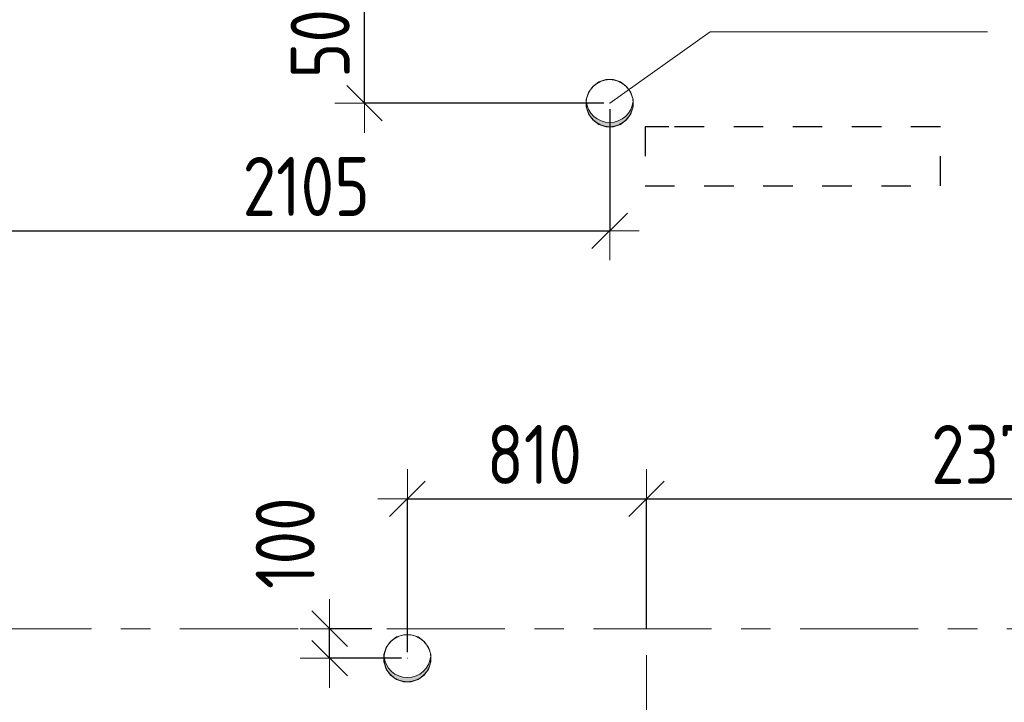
# Model space of a CAD drawing. Header units: metres. Extents: x -38 to 93, y -15 to 21.
# Tile 28 of 152: x 52.83 to 56.16, y 8.75 to 11.06. Entities that reach past the tile are written whole.
import ezdxf

# ---------------------------------------------------------------- set-up
doc = ezdxf.new("R2010")
doc.units = ezdxf.units.M
doc.header["$PDMODE"] = 65
for name, pattern in [('______11', [0.5, 0.4, -0.05, 0, -0.05]), ('______2', [0.135, 0.1, -0.035]), ('______5', [1.1, 0.8, -0.1, 0.1, -0.1])]:
    doc.linetypes.add(name, pattern=pattern)
for name, color, linetype, lineweight in [('XR$1$Осевая линия (1)', 7, '______5', 13), ('XR$3$Перекрытие (1)', 7, 'Continuous', 35), ('XR$5$Размерная линия (1)', 7, 'Continuous', 13)]:
    doc.layers.add(name, color=color, linetype=linetype, lineweight=lineweight)
doc.layers.add('XR$3$Макрос проема_ отверстия', color=7, linetype='Continuous', lineweight=13, true_color=0x2d2d2d)
doc.layers.add('XR$7$Стена_ бетон несущ.', color=7, linetype='Continuous', lineweight=70, true_color=0xb4b496)
doc.styles.add('ISOCPEUR', font='txt')
doc.dimstyles.new('DIMSTYLE_3', dxfattribs={"dimtxt": 0.2, "dimasz": 0.2, "dimexe": 0, "dimexo": 0, "dimgap": 0.1, "dimtad": 2, "dimdec": 0, "dimlfac": 1000, "dimrnd": 5, "dimzin": 12, "dimdsep": 46, "dimtxsty": 'ISOCPEUR', "dimblk1": 'ALL_ML_STRICH', "dimblk2": 'ALL_ML_STRICH', "dimsah": 1, "dimcen": 0, "dimclrd": 7, "dimclre": 256, "dimclrt": 7, "dimadec": 0, "dimazin": 0, "dimtfac": 1, "dimtdec": 0, "dimtix": 1, "dimtmove": 2, "dimatfit": 3, "dimfxl": 0, "dimtzin": 0, "dimlwd": 0, "dimlwe": -3, "dimarcsym": 0})
doc.dimstyles.new('DIMSTYLE_33', dxfattribs={"dimtxt": 0.2, "dimasz": 0.2, "dimexe": 0, "dimexo": 0, "dimgap": 0.1, "dimtad": 2, "dimdec": 0, "dimlfac": 1000, "dimrnd": 5, "dimzin": 12, "dimdsep": 46, "dimtxsty": 'ISOCPEUR', "dimblk1": 'ALL_ML_STRICH', "dimblk2": 'ALL_ML_STRICH', "dimsah": 1, "dimcen": 0, "dimclrd": 7, "dimclre": 256, "dimclrt": 7, "dimadec": 0, "dimazin": 0, "dimtfac": 1, "dimtdec": 0, "dimtix": 1, "dimtmove": 2, "dimatfit": 3, "dimfxl": 0, "dimtvp": 1.2, "dimtzin": 0, "dimlwd": 0, "dimlwe": -3, "dimarcsym": 0})

# ---------------------------------------------------------------- blocks, each defined once
blk = doc.blocks.new('NSY1')
at = {"color": 0, "linetype": 'ByBlock', "lineweight": -2}
for p, q in [((-0.01, 0.01), (0.01, 0.01)), ((-0.01, -0.01), (-0.01, 0.01)), ((-0.01, -0.01), (-0.01, 0.01)), ((-0.01, 0.01), (0.01, 0.01)), ((-0.01, 0.01), (0.01, 0.01)), ((0.01, 0.01), (-0.01, 0.01)), ((-0.01, 0.01), (-0.01, 0.01)), ((-0.01, 0.01), (-0.01, -0.01)), ((0.01, 0.01), (-0.01, 0.01)), ((0, 0), (0, 0)), ((0, 0), (0, 0)), ((0, 0), (0, 0)), ((0, 0), (0, 0)), ((0, 0), (0, 0)), ((0, 0), (0, 0)), ((0, 0), (0, 0)), ((0, 0), (0, 0)), ((0, 0), (0, 0)), ((0, 0), (0, 0)), ((0, 0), (0, 0)), ((0, 0), (0, 0)), ((0, 0), (0, 0)), ((0, 0), (0, 0)), ((0, 0), (0, 0)), ((0, 0), (0, 0)), ((0, 0), (0, 0)), ((0, 0), (0, 0)), ((0, 0), (0, 0)), ((0, 0), (0, 0)), ((0, 0), (0, 0)), ((0, 0), (0, 0)), ((0, 0), (0, 0)), ((0.01, 0.01), (0.01, -0.01)), ((0.01, 0.01), (0.01, -0.01)), ((0.01, 0.01), (0.01, 0.01)), ((0.01, -0.01), (0.01, 0.01)), ((0.01, -0.01), (-0.01, -0.01)), ((0.01, -0.01), (-0.01, -0.01)), ((-0.01, -0.01), (0.01, -0.01)), ((0, 0), (0, 0)), ((0, 0), (0, 0)), ((0, 0), (0, 0)), ((0, 0), (0, 0)), ((0, 0), (0, 0))]:
    blk.add_line(p, q, dxfattribs=at)
blk = doc.blocks.new('Отображение проема (2)', base_point=(-1.002, -49.786))
at = {"layer": 'XR$3$Макрос проема_ отверстия', "true_color": 0x000000, "transparency": 33554687}
blk.add_hatch(color=18, dxfattribs=at).paths.add_polyline_path([(-0.967, -49.384), (-1.002, -49.383), (-1.072, -49.389), (-1.139, -49.407), (-1.203, -49.437), (-1.261, -49.477), (-1.31, -49.527), (-1.351, -49.585), (-1.381, -49.648), (-1.399, -49.716), (-1.405, -49.786), (-1.399, -49.856), (-1.381, -49.924), (-1.351, -49.988), (-1.31, -50.045), (-1.261, -50.095), (-1.203, -50.135), (-1.139, -50.165), (-1.072, -50.183), (-1.002, -50.189), (-0.967, -50.188), (-1.032, -50.177), (-1.095, -50.155), (-1.153, -50.123), (-1.205, -50.082), (-1.25, -50.033), (-1.287, -49.978), (-1.313, -49.917), (-1.329, -49.852), (-1.335, -49.786), (-1.329, -49.72), (-1.313, -49.656), (-1.287, -49.595), (-1.25, -49.539), (-1.205, -49.49), (-1.153, -49.449), (-1.095, -49.417), (-1.032, -49.396)])
at = {"layer": 'XR$3$Макрос проема_ отверстия', "transparency": 33554687}
blk.add_circle((-1.002, -49.786), 0.403, dxfattribs=at)
blk.add_arc((-0.932, -49.786), 0.403, 94.9784, 265.0216, dxfattribs=at)
blk = doc.blocks.new('ALL_ML_STRICH')
at = {"color": 0, "linetype": 'ByBlock', "lineweight": -2}
for p, q in [((0, -0.5), (0, 0.5)), ((-0.3, -0.3), (0.3, 0.3)), ((-1, 0), (0.5, 0))]:
    blk.add_line(p, q, dxfattribs=at)
blk = doc.blocks.new('*D471')
at = {"layer": 'DEFPOINTS', "color": 7, "linetype": 'Continuous', "lineweight": 13, "transparency": 33554687}
for p in [(54.5206, 11.2801), (53.9946, 10.78), (54.825, 10.78)]:
    blk.add_point(p, dxfattribs=at)
at = {"layer": 'XR$5$Размерная линия (1)', "color": 9, "linetype": 'Continuous', "lineweight": -2, "true_color": 0xc7c7c7, "transparency": 33554687}
for p, q in [((54.5006, 11.2801), (53.9946, 11.2801)), ((54.805, 10.78), (53.9946, 10.78))]:
    blk.add_line(p, q, dxfattribs=at)
at = {"layer": 'XR$5$Размерная линия (1)', "color": 7, "linetype": 'Continuous', "lineweight": -2, "transparency": 33554687}
blk.add_line((53.9946, 10.78), (53.9946, 11.2801), dxfattribs=at)
at = {"layer": 'XR$5$Размерная линия (1)', "color": 7, "linetype": 'Continuous', "lineweight": 13, "transparency": 33554687, "xscale": 0.2, "yscale": 0.2, "zscale": 0.2}
for p, rotation in [((53.9946, 11.2801), 90), ((53.9946, 10.78), 270)]:
    blk.add_blockref('ALL_ML_STRICH', p, dxfattribs=dict(at, rotation=rotation))
at = {"layer": 'XR$5$Размерная линия (1)', "color": 7, "linetype": 'Continuous', "lineweight": 13, "transparency": 33554687, "insert": (53.8446, 11.0384), "char_height": 0.2, "width": 0.5, "attachment_point": 5, "rotation": 90, "style": 'ISOCPEUR'}
blk.add_mtext('\\W0.83;\\A1;{500}', dxfattribs=at)
blk = doc.blocks.new('*D476')
at = {"layer": 'DEFPOINTS', "color": 7, "linetype": 'Continuous', "lineweight": 13, "transparency": 33554687}
for p in [(54.825, 10.78), (52.72, 10.3478), (52.72, 10.0401)]:
    blk.add_point(p, dxfattribs=at)
at = {"layer": 'XR$5$Размерная линия (1)', "color": 9, "linetype": 'Continuous', "lineweight": -2, "true_color": 0xc7c7c7, "transparency": 33554687}
for p, q in [((54.825, 10.76), (54.825, 10.3478)), ((52.72, 10.0601), (52.72, 10.3478))]:
    blk.add_line(p, q, dxfattribs=at)
at = {"layer": 'XR$5$Размерная линия (1)', "color": 7, "linetype": 'Continuous', "lineweight": -2, "transparency": 33554687}
blk.add_line((52.72, 10.3478), (54.825, 10.3478), dxfattribs=at)
at = {"layer": 'XR$5$Размерная линия (1)', "color": 7, "linetype": 'Continuous', "lineweight": 13, "transparency": 33554687, "xscale": 0.2, "yscale": 0.2, "zscale": 0.2, "rotation": 180}
blk.add_blockref('ALL_ML_STRICH', (52.72, 10.3478), dxfattribs=at)
at = {"layer": 'XR$5$Размерная линия (1)', "color": 7, "linetype": 'Continuous', "lineweight": 13, "transparency": 33554687, "xscale": 0.2, "yscale": 0.2, "zscale": 0.2}
blk.add_blockref('ALL_ML_STRICH', (54.825, 10.3478), dxfattribs=at)
at = {"layer": 'XR$5$Размерная линия (1)', "color": 7, "linetype": 'Continuous', "lineweight": 13, "transparency": 33554687, "insert": (53.7975, 10.4978), "char_height": 0.2, "width": 0.666667, "attachment_point": 5, "style": 'ISOCPEUR'}
blk.add_mtext('\\W0.83;\\A1;{2105}', dxfattribs=at)
blk = doc.blocks.new('*D573')
at = {"layer": 'DEFPOINTS', "color": 7, "linetype": 'Continuous', "lineweight": 13, "transparency": 33554687}
for p in [(54.04, 9), (53.8767, 8.9), (54.14, 8.9)]:
    blk.add_point(p, dxfattribs=at)
at = {"layer": 'XR$5$Размерная линия (1)', "color": 9, "linetype": 'Continuous', "lineweight": -2, "true_color": 0xc7c7c7, "transparency": 33554687}
for p, q in [((54.02, 9), (53.8767, 9)), ((54.12, 8.9), (53.8767, 8.9))]:
    blk.add_line(p, q, dxfattribs=at)
at = {"layer": 'XR$5$Размерная линия (1)', "color": 7, "linetype": 'Continuous', "lineweight": -2, "transparency": 33554687}
blk.add_line((53.8767, 8.9), (53.8767, 9), dxfattribs=at)
at = {"layer": 'XR$5$Размерная линия (1)', "color": 7, "linetype": 'Continuous', "lineweight": 13, "transparency": 33554687, "xscale": 0.2, "yscale": 0.2, "zscale": 0.2}
for p, rotation in [((53.8767, 8.9), 270), ((53.8767, 9), 90)]:
    blk.add_blockref('ALL_ML_STRICH', p, dxfattribs=dict(at, rotation=rotation))
at = {"layer": 'XR$5$Размерная линия (1)', "color": 7, "linetype": 'Continuous', "lineweight": 13, "transparency": 33554687, "insert": (53.7264, 9.2896), "char_height": 0.2, "width": 0.5, "attachment_point": 5, "rotation": 90, "style": 'ISOCPEUR'}
blk.add_mtext('\\W0.83;\\A1;{100}', dxfattribs=at)
blk = doc.blocks.new('*D626')
at = {"layer": 'DEFPOINTS', "color": 7, "linetype": 'Continuous', "lineweight": 13, "transparency": 33554687}
for p in [(54.14, 9.44), (54.95, 8.98), (54.14, 8.9)]:
    blk.add_point(p, dxfattribs=at)
at = {"layer": 'XR$5$Размерная линия (1)', "color": 9, "linetype": 'Continuous', "lineweight": -2, "true_color": 0xc7c7c7, "transparency": 33554687}
for p, q in [((54.14, 8.92), (54.14, 9.44)), ((54.95, 9), (54.95, 9.44))]:
    blk.add_line(p, q, dxfattribs=at)
at = {"layer": 'XR$5$Размерная линия (1)', "color": 7, "linetype": 'Continuous', "lineweight": -2, "transparency": 33554687}
blk.add_line((54.14, 9.44), (54.95, 9.44), dxfattribs=at)
at = {"layer": 'XR$5$Размерная линия (1)', "color": 7, "linetype": 'Continuous', "lineweight": 13, "transparency": 33554687, "xscale": 0.2, "yscale": 0.2, "zscale": 0.2, "rotation": 180}
blk.add_blockref('ALL_ML_STRICH', (54.14, 9.44), dxfattribs=at)
at = {"layer": 'XR$5$Размерная линия (1)', "color": 7, "linetype": 'Continuous', "lineweight": 13, "transparency": 33554687, "xscale": 0.2, "yscale": 0.2, "zscale": 0.2}
blk.add_blockref('ALL_ML_STRICH', (54.95, 9.44), dxfattribs=at)
at = {"layer": 'XR$5$Размерная линия (1)', "color": 7, "linetype": 'Continuous', "lineweight": 13, "transparency": 33554687, "insert": (54.57, 9.59), "char_height": 0.2, "width": 0.5, "attachment_point": 5, "style": 'ISOCPEUR'}
blk.add_mtext('\\W0.83;\\A1;{810}', dxfattribs=at)
blk = doc.blocks.new('*D627')
at = {"layer": 'DEFPOINTS', "color": 7, "linetype": 'Continuous', "lineweight": 13, "transparency": 33554687}
for p in [(54.95, 9.44), (57.3205, 9.1228), (54.95, 8.98)]:
    blk.add_point(p, dxfattribs=at)
at = {"layer": 'XR$5$Размерная линия (1)', "color": 9, "linetype": 'Continuous', "lineweight": -2, "true_color": 0xc7c7c7, "transparency": 33554687}
for p, q in [((54.95, 9), (54.95, 9.44)), ((57.3205, 9.1428), (57.3205, 9.44))]:
    blk.add_line(p, q, dxfattribs=at)
at = {"layer": 'XR$5$Размерная линия (1)', "color": 7, "linetype": 'Continuous', "lineweight": -2, "transparency": 33554687}
blk.add_line((54.95, 9.44), (57.3205, 9.44), dxfattribs=at)
at = {"layer": 'XR$5$Размерная линия (1)', "color": 7, "linetype": 'Continuous', "lineweight": 13, "transparency": 33554687, "xscale": 0.2, "yscale": 0.2, "zscale": 0.2, "rotation": 180}
blk.add_blockref('ALL_ML_STRICH', (54.95, 9.44), dxfattribs=at)
at = {"layer": 'XR$5$Размерная линия (1)', "color": 7, "linetype": 'Continuous', "lineweight": 13, "transparency": 33554687, "xscale": 0.2, "yscale": 0.2, "zscale": 0.2}
blk.add_blockref('ALL_ML_STRICH', (57.3205, 9.44), dxfattribs=at)
at = {"layer": 'XR$5$Размерная линия (1)', "color": 7, "linetype": 'Continuous', "lineweight": 13, "transparency": 33554687, "insert": (56.1436, 9.59), "char_height": 0.2, "width": 0.666667, "attachment_point": 5, "style": 'ISOCPEUR'}
blk.add_mtext('\\W0.83;\\A1;{2370}', dxfattribs=at)

msp = doc.modelspace()

# ---------------------------------------------------------------- linework, layer by layer
at = {"color": 7, "linetype": 'Continuous', "lineweight": 13, "transparency": 33554687}
msp.add_lwpolyline([(54.825, 10.78), (55.1648, 11.0213), (56.1048, 11.0213)], dxfattribs=at)
at = {"layer": 'XR$1$Осевая линия (1)', "color": 253, "linetype": '______11', "lineweight": 13, "true_color": 0xa0a0a0, "transparency": 33554687}
for p, q in [((-2.63, 9), (62.6, 9)), ((54.95, -3.39), (54.95, 8.98))]:
    msp.add_line(p, q, dxfattribs=at)
at = {"layer": 'XR$3$Перекрытие (1)', "color": 7, "linetype": 'Continuous', "lineweight": 13, "transparency": 33554687}
for p, q in [((54.768, 10.837), (54.7532, 10.8166)), ((54.7884, 10.8519), (54.768, 10.837)), ((54.8124, 10.8597), (54.7884, 10.8519)), ((54.8377, 10.8597), (54.8124, 10.8597)), ((54.8617, 10.8519), (54.8377, 10.8597)), ((54.8821, 10.837), (54.8617, 10.8519)), ((54.8969, 10.8166), (54.8821, 10.837)), ((54.7532, 10.8166), (54.7454, 10.7926)), ((54.9047, 10.7926), (54.8969, 10.8166)), ((54.7454, 10.7926), (54.7454, 10.7674)), ((54.9047, 10.7674), (54.9047, 10.7926)), ((54.7454, 10.7674), (54.7532, 10.7434)), ((54.7532, 10.7434), (54.768, 10.723)), ((54.8821, 10.723), (54.8969, 10.7434)), ((54.8969, 10.7434), (54.9047, 10.7674)), ((54.768, 10.723), (54.7884, 10.7081)), ((54.7884, 10.7081), (54.8124, 10.7003)), ((54.8377, 10.7003), (54.8617, 10.7081)), ((54.8617, 10.7081), (54.8821, 10.723)), ((54.8124, 10.7003), (54.8377, 10.7003)), ((54.1034, 8.9719), (54.083, 8.957)), ((54.1274, 8.9797), (54.1034, 8.9719)), ((54.1526, 8.9797), (54.1274, 8.9797)), ((54.1766, 8.9719), (54.1526, 8.9797)), ((54.197, 8.957), (54.1766, 8.9719)), ((54.0681, 8.9366), (54.0603, 8.9126)), ((54.083, 8.957), (54.0681, 8.9366)), ((54.2119, 8.9366), (54.197, 8.957)), ((54.2197, 8.9126), (54.2119, 8.9366)), ((54.0603, 8.9126), (54.0603, 8.8874)), ((54.2197, 8.8874), (54.2197, 8.9126)), ((54.0603, 8.8874), (54.0681, 8.8634)), ((54.2119, 8.8634), (54.2197, 8.8874)), ((54.0681, 8.8634), (54.083, 8.843)), ((54.083, 8.843), (54.1034, 8.8281)), ((54.1766, 8.8281), (54.197, 8.843)), ((54.197, 8.843), (54.2119, 8.8634)), ((54.1034, 8.8281), (54.1274, 8.8203)), ((54.1274, 8.8203), (54.1526, 8.8203)), ((54.1526, 8.8203), (54.1766, 8.8281))]:
    msp.add_line(p, q, dxfattribs=at)
at = {"layer": 'XR$7$Стена_ бетон несущ.', "color": 253, "linetype": '______2', "lineweight": -3, "true_color": 0xa0a0a0, "transparency": 33554687}
for p, q in [((55.025, 10.7), (54.945, 10.7)), ((54.945, 10.7), (54.945, 10.5)), ((55.945, 10.7), (55.025, 10.7)), ((55.945, 10.5), (55.945, 10.7)), ((54.945, 10.5), (55.945, 10.5))]:
    msp.add_line(p, q, dxfattribs=at)

# ---------------------------------------------------------------- block references
at = {"layer": 'XR$3$Макрос проема_ отверстия', "transparency": 33554687, "xscale": 0.1975376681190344, "yscale": 0.197537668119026, "rotation": 90}
for p in [(54.825, 10.78), (54.14, 8.9)]:
    msp.add_blockref('Отображение проема (2)', p, dxfattribs=at)
at = {"layer": 'XR$3$Перекрытие (1)', "color": 7, "linetype": 'Continuous', "lineweight": 13, "transparency": 33554687, "xscale": 0.01999999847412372, "yscale": 0.01999999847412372, "zscale": 0.01999999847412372}
for p in [(54.825, 10.78), (54.14, 8.9)]:
    msp.add_blockref('NSY1', p, dxfattribs=at)

# ---------------------------------------------------------------- dimensions: what is measured, and where the dimension line sits
at = {"layer": 'XR$5$Размерная линия (1)', "color": 7, "linetype": 'Continuous', "lineweight": 13, "transparency": 33554687}
for base, p1, p2, dimstyle, picture, middle in [((53.9946, 11.2801), (54.805, 10.78), (54.5006, 11.2801), 'DIMSTYLE_3', '*D471', (53.8446, 11.0384)), ((53.8767, 9), (54.12, 8.9), (54.02, 9), 'DIMSTYLE_33', '*D573', (53.7264, 9.2896))]:
    dim = msp.add_linear_dim(base=base, p1=p1, p2=p2, angle=90, dimstyle=dimstyle, override={"dimpost": '<>', "dimclrd": 7, "dimclre": 9, "dimclrt": 7, "dimlwd": 0, "dimlwe": 65533}, dxfattribs=at)
    dim.commit()
    dim.dimension.update_dxf_attribs({"geometry": picture, "text_midpoint": middle, "dimtype": 160})
for base, p1, p2, picture, middle in [((54.825, 10.3478), (52.72, 10.0601), (54.825, 10.76), '*D476', (53.7975, 10.4978)), ((54.95, 9.44), (54.14, 8.92), (54.95, 9), '*D626', (54.57, 9.59)), ((57.32049, 9.43998), (54.95, 9), (57.32049, 9.14283), '*D627', (56.14358, 9.58998))]:
    dim = msp.add_linear_dim(base=base, p1=p1, p2=p2, dimstyle='DIMSTYLE_3', override={"dimpost": '<>', "dimclrd": 7, "dimclre": 9, "dimclrt": 7, "dimlwd": 0, "dimlwe": 65533}, dxfattribs=at)
    dim.commit()
    dim.dimension.update_dxf_attribs({"geometry": picture, "text_midpoint": middle, "dimtype": 160})

doc.saveas('drawing.dxf')
